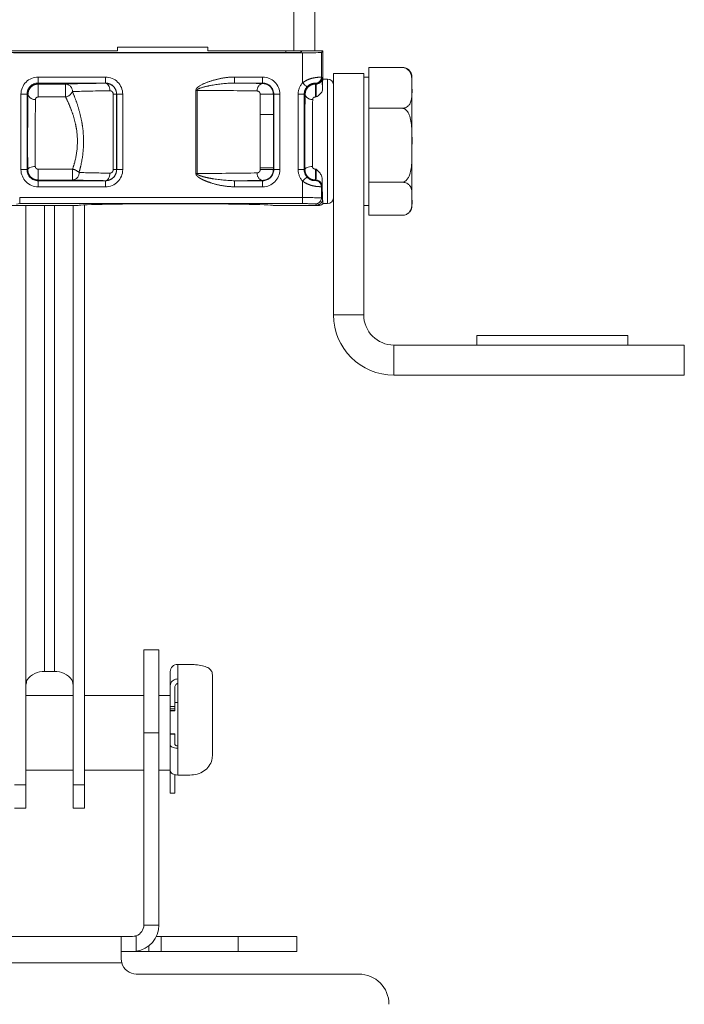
# Model space of a CAD drawing. Header units: millimetres. Extents: x 2 to 601, y 5 to 415.
# Tile 22 of 139: x 90 to 99, y 13 to 26. Entities that reach past the tile are written whole.
import ezdxf

# ---------------------------------------------------------------- set-up
doc = ezdxf.new("R2010")
doc.units = ezdxf.units.MM
doc.linetypes.add('PHANTOM', pattern=[12.7, 6.35, -1.27, 1.27, -1.27, 1.27, -1.27])

msp = doc.modelspace()

# ---------------------------------------------------------------- linework, layer by layer
at = {"color": 7, "linetype": 'PHANTOM', "lineweight": 0}
for p, q in [((93.838, 25.8625), (93.838, 114.7125)), ((91.098, 25.8625), (91.098, 25.8622)), ((93.7292, 25.8402), (93.7292, 25.8625)), ((93.9292, 25.8625), (93.9292, 25.8436)), ((93.933, 25.852), (93.9376, 25.852)), ((93.9516, 25.4385), (93.9516, 25.8367)), ((90.448, 25.5153), (91.3395, 25.5153)), ((90.448, 25.4353), (90.448, 25.5153)), ((91.3395, 25.5153), (91.3395, 25.4353)), ((93.051, 25.4353), (93.051, 25.5153)), ((93.051, 25.5153), (93.4225, 25.5153)), ((93.4225, 25.4353), (93.4225, 25.5153)), ((94.2016, 25.5124), (94.2025, 25.5115)), ((94.2025, 25.5115), (94.2118, 25.5022)), ((94.283, 23.8375), (94.283, 25.4875)), ((91.3395, 25.4353), (90.448, 25.4353)), ((90.448, 25.4222), (90.448, 25.4353)), ((90.448, 25.4222), (90.8103, 25.4222)), ((90.448, 25.4222), (90.448, 25.2509)), ((90.8103, 25.4222), (90.8103, 25.2509)), ((91.3395, 25.4336), (91.3395, 25.4353)), ((92.5533, 25.3384), (92.5383, 25.3384)), ((92.5383, 24.2365), (92.5383, 25.3384)), ((92.5533, 25.3384), (92.5533, 24.2365)), ((93.4225, 25.4353), (93.051, 25.4353)), ((93.4225, 25.4304), (93.4225, 25.4353)), ((94.1225, 25.4315), (94.1219, 25.4324)), ((94.1225, 25.4222), (94.1225, 25.4315)), ((94.1318, 25.4222), (94.1225, 25.4315)), ((94.1225, 25.4222), (94.1318, 25.4222)), ((94.1225, 25.4222), (94.1225, 25.2509)), ((90.2194, 24.2882), (90.2194, 25.2867)), ((90.2994, 25.2867), (90.2194, 25.2867)), ((90.2994, 25.2867), (90.2994, 24.2882)), ((90.3119, 25.2867), (90.2994, 25.2867)), ((90.8103, 25.2509), (90.448, 25.2509)), ((91.4424, 25.2867), (91.487, 25.2867)), ((91.4424, 24.2882), (91.4424, 25.2867)), ((91.487, 25.2867), (91.4882, 25.2867)), ((91.487, 25.2867), (91.487, 24.2882)), ((91.5682, 25.2867), (91.4882, 25.2867)), ((91.4882, 24.2882), (91.4882, 25.2867)), ((91.5682, 25.2867), (91.5682, 24.2882)), ((93.3909, 25.019), (93.3909, 25.2867)), ((93.3909, 25.2867), (93.5654, 25.2867)), ((93.5654, 25.2867), (93.5712, 25.2867)), ((93.5654, 25.2867), (93.5654, 25.019)), ((93.5712, 25.2867), (93.6512, 25.2867)), ((93.5712, 24.2882), (93.5712, 25.2867)), ((93.6512, 25.2867), (93.6512, 24.2882)), ((93.8939, 24.2882), (93.8939, 25.2867)), ((93.8939, 25.2867), (93.9739, 25.2867)), ((93.9739, 25.2867), (93.9739, 24.2882)), ((93.9864, 25.2867), (93.9739, 25.2867)), ((94.1339, 25.2509), (94.1225, 25.2509)), ((93.3909, 24.3131), (93.3909, 25.019)), ((93.3909, 25.019), (93.5654, 25.019)), ((93.5654, 25.019), (93.5654, 24.3131)), ((90.2994, 24.2882), (90.2194, 24.2882)), ((90.309, 24.2882), (90.2994, 24.2882)), ((90.448, 24.2942), (90.448, 24.1495)), ((90.448, 24.2942), (90.9038, 24.2942)), ((90.9038, 24.2942), (90.9038, 24.1495)), ((91.4424, 24.2882), (91.487, 24.2882)), ((91.487, 24.2882), (91.4882, 24.2882)), ((91.5682, 24.2882), (91.4882, 24.2882)), ((93.3909, 24.2882), (93.3909, 24.3131)), ((93.3909, 24.3131), (93.5654, 24.3131)), ((93.3909, 24.2882), (93.5654, 24.2882)), ((93.5654, 24.3131), (93.5654, 24.2882)), ((93.5654, 24.2882), (93.5712, 24.2882)), ((93.6512, 24.2882), (93.5712, 24.2882)), ((93.8939, 24.2882), (93.9739, 24.2882)), ((93.9835, 24.2882), (93.9739, 24.2882)), ((94.1225, 24.1495), (94.1225, 24.2942)), ((94.1225, 24.2942), (94.1314, 24.2942)), ((90.448, 24.1495), (90.448, 24.1396)), ((90.9038, 24.1495), (90.448, 24.1495)), ((92.5383, 24.2365), (92.5533, 24.2365)), ((94.1225, 24.1495), (94.1225, 24.1434)), ((94.1225, 24.1434), (94.1286, 24.1495)), ((94.1286, 24.1495), (94.1225, 24.1495)), ((90.448, 24.1396), (90.448, 24.0596)), ((90.448, 24.1396), (91.3395, 24.1396)), ((91.3395, 24.0596), (90.448, 24.0596)), ((91.3395, 24.1413), (91.3395, 24.1396)), ((91.3395, 24.0596), (91.3395, 24.1396)), ((93.051, 24.0596), (93.051, 24.1396)), ((93.051, 24.1396), (93.4225, 24.1396)), ((93.4225, 24.0596), (93.051, 24.0596)), ((93.4225, 24.1445), (93.4225, 24.1396)), ((93.4225, 24.0596), (93.4225, 24.1396)), ((93.9516, 23.9168), (93.9516, 24.1364)), ((94.1219, 24.1425), (94.1225, 24.1434)), ((94.2025, 24.0634), (94.2016, 24.0625)), ((94.2086, 24.0695), (94.2025, 24.0634)), ((90.2023, 23.9168), (93.9516, 23.9168)), ((90.2023, 23.8368), (90.2023, 23.9168)), ((93.9516, 23.8368), (93.9516, 23.9168)), ((94.2016, 23.9139), (94.2176, 23.8979)), ((90.2023, 23.8368), (90.1588, 23.8306)), ((93.9516, 23.8368), (90.2023, 23.8368)), ((90.5325, 23.8125), (90.5325, 17.6323)), ((90.663, 23.8125), (90.663, 17.6323)), ((94.1376, 23.8179), (94.1216, 23.8339)), ((94.763, 22.3625), (94.363, 22.3625)), ((95.163, 21.9625), (95.163, 21.5625)), ((92.298, 17.7278), (92.298, 17.5361)), ((92.198, 17.1689), (92.258, 17.1689)), ((92.258, 17.139), (92.198, 17.139)), ((92.258, 17.1183), (92.198, 17.1183)), ((92.048, 16.822), (91.848, 16.822)), ((92.258, 16.8029), (92.198, 16.8029)), ((92.298, 16.6169), (92.298, 16.2612)), ((90.2825, 16.132), (90.1325, 16.132)), ((90.913, 16.132), (91.063, 16.132)), ((91.848, 14.272), (92.048, 14.272)), ((91.748, 14.1306), (91.748, 13.9256)), ((92.0792, 14.122), (92.0792, 13.922)), ((93.1, 14.122), (93.1, 13.922)), ((91.9158, 13.922), (91.9158, 13.998)), ((91.768, 13.9291), (91.768, 13.922)), ((89.6417, 13.772), (91.5544, 13.772))]:
    msp.add_line(p, q, dxfattribs=at)
at = {"color": 7, "linetype": 'Continuous', "lineweight": 15}
for p, q in [((94.113, 25.8625), (94.113, 114.7125)), ((91.498, 25.8625), (89.698, 25.8625)), ((90.0293, 25.8622), (91.098, 25.8622)), ((91.098, 25.8622), (91.1093, 25.8625)), ((92.698, 25.9125), (91.498, 25.9125)), ((91.498, 25.9125), (91.498, 25.8625)), ((92.698, 25.9125), (92.698, 25.8625)), ((93.838, 25.8625), (92.698, 25.8625)), ((94.113, 25.8625), (93.838, 25.8625)), ((93.9292, 25.8436), (93.9331, 25.8475)), ((93.933, 25.852), (93.9376, 25.8519)), ((93.9331, 25.8475), (93.9376, 25.852)), ((94.113, 25.8625), (94.223, 25.8625)), ((94.2016, 25.841), (94.223, 25.8625)), ((94.223, 25.8625), (94.223, 25.4875)), ((93.7292, 25.8402), (90.0282, 25.8402)), ((93.9516, 25.8367), (90.1219, 25.8367)), ((94.2016, 25.841), (94.2016, 25.5124)), ((94.8288, 25.6421), (94.8288, 25.3714)), ((94.8288, 25.6421), (95.2715, 25.6421)), ((94.283, 25.4875), (94.223, 25.4875)), ((94.363, 25.5625), (94.363, 22.3625)), ((94.763, 25.5625), (94.363, 25.5625)), ((94.763, 25.5625), (94.763, 22.3625)), ((94.8288, 25.5125), (94.763, 25.5125)), ((95.403, 25.5125), (95.403, 25.3714)), ((94.8288, 25.3714), (94.8288, 25.1007)), ((95.403, 24.6109), (95.403, 25.3714)), ((94.8288, 24.6109), (94.8288, 25.1007)), ((94.8288, 25.1007), (95.2715, 25.1007)), ((94.8288, 24.121), (94.8288, 24.6109)), ((95.403, 23.9019), (95.403, 24.6109)), ((94.2016, 24.0625), (94.2016, 23.9139)), ((94.8288, 24.121), (95.2715, 24.121)), ((94.8288, 23.9019), (94.8288, 24.121)), ((94.8288, 23.6828), (94.8288, 23.9019)), ((95.403, 23.8125), (95.403, 23.9019)), ((90.9739, 23.8125), (87.0311, 23.8125)), ((90.2825, 23.8125), (90.2825, 16.132)), ((90.913, 16.132), (90.913, 23.8125)), ((90.9953, 23.8161), (90.9739, 23.8125)), ((91.063, 16.132), (91.063, 23.8207)), ((93.5722, 23.8125), (93.5612, 23.8143)), ((94.1649, 23.8125), (93.5722, 23.8125)), ((94.223, 23.8375), (94.283, 23.8375)), ((94.763, 23.8125), (94.8288, 23.8125)), ((94.8288, 23.6828), (95.2715, 23.6828)), ((95.3552, 23.711), (95.3615, 23.7165)), ((96.263, 22.0875), (96.263, 21.9625)), ((98.263, 22.0875), (96.263, 22.0875)), ((98.263, 21.9625), (98.263, 22.0875)), ((95.163, 21.9625), (99.013, 21.9625)), ((99.013, 21.9625), (99.013, 21.5625)), ((95.163, 21.5625), (99.013, 21.5625)), ((92.048, 17.922), (91.848, 17.922)), ((91.848, 17.922), (91.848, 16.822)), ((92.048, 17.922), (92.048, 16.822)), ((90.5325, 17.6323), (90.663, 17.6323)), ((92.198, 17.4436), (92.198, 17.6324)), ((92.458, 17.7278), (92.298, 17.7278)), ((92.298, 17.5361), (92.298, 16.6169)), ((92.758, 17.591), (92.758, 16.532)), ((92.198, 17.1689), (92.198, 17.4436)), ((92.258, 17.1689), (92.258, 17.425)), ((90.913, 17.317), (90.2825, 17.317)), ((91.848, 17.317), (91.063, 17.317)), ((92.198, 17.317), (92.048, 17.317)), ((92.198, 17.139), (92.198, 17.1689)), ((92.198, 17.139), (92.198, 17.1324)), ((92.198, 16.8029), (92.198, 17.1324)), ((92.198, 17.1133), (92.258, 17.1133)), ((92.298, 17.222), (92.258, 17.222)), ((92.258, 17.1689), (92.258, 17.139)), ((92.258, 17.139), (92.258, 17.1183)), ((92.258, 17.1133), (92.258, 17.1183)), ((91.848, 14.272), (91.848, 16.822)), ((92.048, 14.272), (92.048, 16.822)), ((92.258, 16.8094), (92.198, 16.8094)), ((92.198, 16.8029), (92.198, 16.8094)), ((92.198, 16.8029), (92.198, 16.6637)), ((92.258, 16.8094), (92.258, 16.8029)), ((92.258, 16.8029), (92.258, 16.6731)), ((92.198, 16.3202), (92.198, 16.6637)), ((90.2825, 16.327), (90.913, 16.327)), ((91.063, 16.327), (91.848, 16.327)), ((92.048, 16.327), (92.198, 16.327)), ((92.198, 16.327), (92.198, 16.022)), ((92.258, 16.2661), (92.258, 16.022)), ((92.458, 16.2612), (92.298, 16.2612)), ((90.2825, 16.132), (90.2825, 15.822)), ((90.913, 16.132), (90.913, 15.822)), ((91.063, 16.132), (91.063, 15.822)), ((92.198, 16.022), (92.258, 16.022)), ((90.1325, 15.822), (90.2825, 15.822)), ((90.913, 15.822), (91.063, 15.822)), ((89.6417, 14.122), (91.5544, 14.122)), ((91.548, 14.1184), (91.5544, 14.122)), ((91.548, 14.1184), (91.548, 13.822)), ((91.5544, 14.122), (91.698, 14.122)), ((92.0143, 14.122), (92.0792, 14.122)), ((93.1, 14.122), (92.0792, 14.122)), ((93.878, 14.122), (93.1, 14.122)), ((93.878, 13.922), (93.878, 14.122)), ((91.698, 13.922), (91.5544, 13.922)), ((91.768, 13.922), (91.6967, 13.922)), ((91.748, 13.9256), (91.698, 13.922)), ((91.9158, 13.922), (91.768, 13.922)), ((92.0792, 13.922), (91.9158, 13.922)), ((93.1, 13.922), (92.0792, 13.922)), ((93.878, 13.922), (93.1, 13.922)), ((91.5544, 13.772), (91.548, 13.822)), ((94.698, 13.622), (91.748, 13.622))]:
    msp.add_line(p, q, dxfattribs=at)
at = {"color": 7, "linetype": 'PHANTOM', "lineweight": 0, "flags": 128}
for points in [[(91.3979, 25.3336), (91.3966, 25.353), (91.3932, 25.3716), (91.3878, 25.3887), (91.3805, 25.4038), (91.3717, 25.4163), (91.3617, 25.4256), (91.3508, 25.4315), (91.3395, 25.4336)], [(93.9516, 25.4385), (93.9632, 25.4283), (93.9743, 25.4184), (93.9845, 25.4093), (93.9935, 25.4013), (94.001, 25.3947), (94.0066, 25.3897), (94.0101, 25.3866), (94.0114, 25.3854)], [(90.309, 24.2882), (90.3112, 24.296), (90.3171, 24.3035), (90.3264, 24.3105), (90.3389, 24.3166), (90.354, 24.3216), (90.3711, 24.3254), (90.3897, 24.3278), (90.409, 24.3287)], [(93.9835, 24.2882), (93.9857, 24.296), (93.9916, 24.3035), (94.0009, 24.3105), (94.0134, 24.3166), (94.0285, 24.3216), (94.0456, 24.3254), (94.0642, 24.3278), (94.0835, 24.3287)], [(91.3979, 24.2413), (91.3966, 24.2219), (91.3932, 24.2033), (91.3878, 24.1862), (91.3805, 24.1711), (91.3717, 24.1586), (91.3617, 24.1493), (91.3508, 24.1435), (91.3395, 24.1413)], [(93.9516, 24.1364), (93.9632, 24.1466), (93.9743, 24.1565), (93.9845, 24.1656), (93.9935, 24.1736), (94.001, 24.1802), (94.0066, 24.1852), (94.0101, 24.1883), (94.0114, 24.1895)]]:
    msp.add_lwpolyline(points, dxfattribs=at)
at = {"color": 7, "linetype": 'Continuous', "lineweight": 15, "flags": 128}
msp.add_lwpolyline([(92.298, 16.2612), (92.2785, 16.2623), (92.2598, 16.2657), (92.2425, 16.2711), (92.2273, 16.2785), (92.2149, 16.2874), (92.2056, 16.2976), (92.2, 16.3087), (92.198, 16.3202)], dxfattribs=at)
at = {"color": 7, "linetype": 'Continuous', "lineweight": 15}
for centre, radius, start, end in [((95.2715, 25.5125), 0.1315, 0, 50.3675), ((94.283, 25.4075), 0.08, 0, 90), ((94.283, 23.9175), 0.08, 270, 0), ((95.2715, 23.8125), 0.1315, 320.36567, 0), ((95.163, 22.3625), 0.8, 180, 270), ((95.163, 22.3625), 0.4, 180, 270), ((90.5155, 17.366), 0.2668, 86.33294, 143.61786), ((90.6801, 17.366), 0.2668, 36.38214, 93.66705), ((92.2958, 17.6301), 0.0978, 88.67053, 178.60203), ((91.698, 14.272), 0.15, 289.47122, 0), ((91.698, 14.272), 0.35, 278.21321, 0), ((91.748, 13.822), 0.2, 194.47751, 270), ((94.698, 13.222), 0.4, 0, 90)]:
    msp.add_arc(centre, radius, start, end, dxfattribs=at)
at = {"color": 7, "linetype": 'PHANTOM', "lineweight": 0}
for centre, radius, start, end in [((90.448, 25.2867), 0.2286, 90, 180), ((91.3395, 25.2867), 0.2286, 0, 90), ((93.4225, 25.2867), 0.2286, 0, 90), ((94.1216, 25.5124), 0.08, 270.2552, 359.98226), ((94.1225, 25.5115), 0.08, 270.02161, 359.97972), ((94.1317, 25.5023), 0.08, 270.02146, 359.97961), ((90.448, 25.2867), 0.1486, 90, 180), ((90.8049, 25.3256), 0.0968, 358.02586, 86.85108), ((91.3395, 25.2867), 0.1486, 0, 90), ((93.4409, 25.3414), 0.0909, 101.648, 186.95508), ((93.4225, 25.2867), 0.1486, 0, 90), ((94.1225, 25.2867), 0.2286, 138.38569, 180), ((94.1225, 25.2867), 0.1486, 138.38569, 180), ((90.3994, 25.3085), 0.0902, 193.99456, 277.97095), ((90.787, 25.375), 0.1262, 280.61111, 335.3117), ((94.0739, 25.3085), 0.0902, 193.99441, 277.97118), ((90.448, 24.2882), 0.2286, 180, 270), ((90.448, 24.2882), 0.1486, 180, 270), ((90.8691, 24.1234), 0.1742, 46.36631, 78.53456), ((91.3395, 24.2882), 0.2286, 270, 0), ((91.3395, 24.2882), 0.1486, 270, 0), ((93.4225, 24.2882), 0.2286, 270, 0), ((93.4225, 24.2882), 0.1486, 270, 0), ((94.1225, 24.2882), 0.2286, 180, 221.61431), ((94.1225, 24.2882), 0.1486, 180, 221.61431), ((90.8949, 24.2438), 0.0946, 275.38661, 3.4892), ((93.4409, 24.2335), 0.0909, 173.04492, 258.352), ((94.1286, 24.0695), 0.08, 0.02206, 89.97661), ((94.1216, 24.0625), 0.08, 0.01774, 89.7448), ((94.1225, 24.0634), 0.08, 0.02028, 89.97839), ((94.1216, 23.9139), 0.08, 270.02146, 359.97961), ((94.1376, 23.8979), 0.08, 270.02135, 359.97972)]:
    msp.add_arc(centre, radius, start, end, dxfattribs=at)
for centre, major_axis, ratio, start_param, end_param in [((92.273, 25.8625), (1.6748, 0), 0.0174551, 6.1492997, 6.280059), ((94.2117, 25.3223), (0, 0.18), 0.0174551, 4.811589, 6.265732), ((92.273, 25.4109), (1.6, 0), 0.0174551, 2.1937512, 2.7244166), ((92.273, 25.3109), (1.5, 0), 0.0186187, 2.1937512, 2.7244166), ((92.273, 25.3109), (1.5, 0), 0.0186187, 0.7692429, 1.3828733), ((92.273, 25.4109), (1.6, 0), 0.0174551, 0.7692429, 1.0630416), ((94.1317, 25.3223), (0, 0.1), 0.0314191, 3.9181846, 6.265732), ((90.3238, 24.6625), (0, 0.925), 0.0174551, 0.8300092, 1.9873363), ((90.4238, 24.6625), (0, 0.825), 0.0195708, 0.8300092, 1.9873363), ((93.9983, 24.6625), (0, 0.925), 0.0174551, 0.8300092, 1.9873363), ((94.0983, 24.6625), (0, 0.825), 0.0195708, 0.8300092, 1.9873363), ((94.1286, 24.2495), (0, 0.1), 0.0314191, 3.1590459, 5.1751514), ((92.273, 24.164), (1.6, 0), 0.0174551, 3.6853083, 4.0894341), ((92.273, 24.264), (1.5, 0), 0.0186187, 3.6853083, 4.0894341), ((92.273, 24.264), (1.5, 0), 0.0186187, 4.900312, 5.5139424), ((94.2086, 24.2495), (0, 0.18), 0.0174551, 3.1590459, 4.2838453), ((92.273, 24.164), (1.6, 0), 0.0174551, 5.2201437, 5.5139424), ((93.9516, 23.9138), (0.25, 0), 0.0118694, 0.0174533, 1.5707963), ((92.273, 23.8125), (1.2991, 0), 0.0174551, 3.0863869, 3.1427837), ((92.273, 23.8125), (1.2991, 0), 0.0174551, 6.2819942, 6.3489487), ((93.9516, 23.8339), (0.17, 0), 0.0174551, 0.0174533, 1.5707963)]:
    msp.add_ellipse(centre, major_axis=major_axis, ratio=ratio, start_param=start_param, end_param=end_param, dxfattribs=at)
at = {"color": 7, "linetype": 'Continuous', "lineweight": 15}
for centre, major_axis, ratio, start_param, end_param in [((93.9388, 26.1533), (0.0001, 0.4), 0.0219223, 2.3987156, 2.4409002), ((93.7292, 25.8437), (0.2, 0), 0.0174551, 4.712389, 6.265732), ((93.9516, 25.8411), (0.25, 0), 0.0174551, 4.712389, 6.265732), ((94.223, 24.6625), (0, 0.825), 0.0174551, 0, 0.6069776), ((94.223, 24.6625), (0, 0.825), 0.0174551, 2.2033399, 2.7565767), ((94.223, 24.6625), (0, 0.825), 0.0174551, 2.7565767, 3.1415927), ((92.273, 23.8125), (1.2991, 0), 0.0174551, 0.0657634, 3.0863869)]:
    msp.add_ellipse(centre, major_axis=major_axis, ratio=ratio, start_param=start_param, end_param=end_param, dxfattribs=at)
for points, knots in [([(95.403, 25.3714), (95.403, 25.3763), (95.403, 25.4094), (95.4034, 25.4618), (95.3966, 25.5307), (95.38, 25.5792), (95.3507, 25.6133), (95.3269, 25.6298), (95.3007, 25.6393), (95.2826, 25.642), (95.2732, 25.6421), (95.2715, 25.6421)], [0, 0, 0, 0, 0.04872271, 0.33161682, 0.52337634, 0.74041585, 0.81963141, 0.89934446, 0.94789373, 0.9908543, 1, 1, 1, 1]), ([(95.2715, 25.6421), (95.2719, 25.6421), (95.2798, 25.6422), (95.2972, 25.6406), (95.3236, 25.6334), (95.3447, 25.6235), (95.3522, 25.6151), (95.3545, 25.6124)], [0, 0, 0, 0, 0.0092061, 0.2110889, 0.4611224, 0.8313708, 1, 1, 1, 1]), ([(94.2148, 25.3401), (94.213, 25.3322), (94.2087, 25.313), (94.178, 25.2825), (94.1495, 25.2623), (94.1341, 25.251), (94.1339, 25.2509)], [0, 0, 0, 0, 0.2459571, 0.5969823, 0.996375, 1, 1, 1, 1]), ([(95.2715, 25.1007), (95.2794, 25.1012), (95.295, 25.1021), (95.3202, 25.1101), (95.35, 25.1276), (95.3782, 25.1615), (95.3952, 25.2081), (95.4041, 25.2799), (95.4035, 25.3345), (95.403, 25.3714)], [0, 0, 0, 0, 0.0429962, 0.085829, 0.1569663, 0.2804173, 0.4531541, 0.630441, 1, 1, 1, 1]), ([(95.2715, 25.1007), (95.2794, 25.0999), (95.295, 25.0982), (95.3202, 25.0838), (95.35, 25.0521), (95.3782, 24.9905), (95.3957, 24.9062), (95.4038, 24.7762), (95.4034, 24.6777), (95.403, 24.6109)], [0, 0, 0, 0, 0.0429934, 0.0858218, 0.1569586, 0.2804014, 0.4549659, 0.6304673, 1, 1, 1, 1]), ([(95.403, 24.6109), (95.403, 24.6021), (95.403, 24.5421), (95.4034, 24.4475), (95.3966, 24.3228), (95.38, 24.2349), (95.3507, 24.1732), (95.3269, 24.1433), (95.3007, 24.1261), (95.2826, 24.1213), (95.2732, 24.1211), (95.2715, 24.121)], [0, 0, 0, 0, 0.0487262, 0.3316198, 0.5233782, 0.7404176, 0.8196308, 0.8993481, 0.9478932, 0.990854, 1, 1, 1, 1]), ([(94.1314, 24.2942), (94.1315, 24.294), (94.1468, 24.2797), (94.1751, 24.2533), (94.2055, 24.2126), (94.2097, 24.1858), (94.2114, 24.1747)], [0, 0, 0, 0, 0.0036298, 0.4015239, 0.7535617, 1, 1, 1, 1]), ([(95.2715, 24.121), (95.2719, 24.121), (95.2798, 24.1211), (95.2971, 24.1195), (95.324, 24.1123), (95.3554, 24.0956), (95.3877, 24.0596), (95.4018, 24.006), (95.4031, 23.9502), (95.4031, 23.9153), (95.403, 23.9019)], [0, 0, 0, 0, 0.0019036, 0.0436475, 0.0953476, 0.1719049, 0.3093256, 0.5682789, 0.8341399, 1, 1, 1, 1]), ([(95.403, 23.9019), (95.4042, 23.8627), (95.4059, 23.8039), (95.3826, 23.7353), (95.3486, 23.7038), (95.3183, 23.6896), (95.2936, 23.6835), (95.2772, 23.683), (95.2715, 23.6828)], [0, 0, 0, 0, 0.4844623, 0.7279772, 0.8501815, 0.9092847, 0.9689934, 1, 1, 1, 1]), ([(94.1649, 23.8125), (94.1739, 23.8133), (94.1919, 23.8151), (94.2113, 23.8261), (94.2204, 23.8349), (94.223, 23.8375)], [0, 0, 0, 0, 0.4147685, 0.8295405, 1, 1, 1, 1]), ([(92.758, 17.591), (92.7551, 17.6099), (92.7491, 17.6476), (92.7002, 17.6878), (92.627, 17.7135), (92.5421, 17.7259), (92.4836, 17.7272), (92.458, 17.7278)], [0, 0, 0, 0, 0.2116487, 0.4235862, 0.6302183, 0.8388694, 1, 1, 1, 1]), ([(90.2891, 17.4646), (90.2894, 17.4699), (90.2901, 17.4799), (90.2923, 17.4959), (90.2956, 17.5113), (90.299, 17.5199), (90.3007, 17.5243)], [0, 0, 0, 0, 0.2852152, 0.5338807, 0.764552, 1, 1, 1, 1]), ([(90.8949, 17.5243), (90.8967, 17.5192), (90.9003, 17.5093), (90.9037, 17.4934), (90.9058, 17.478), (90.9062, 17.4691), (90.9065, 17.4646)], [0, 0, 0, 0, 0.2674087, 0.5110799, 0.7489399, 1, 1, 1, 1]), ([(92.298, 17.5361), (92.2871, 17.5351), (92.2651, 17.5332), (92.2358, 17.5181), (92.2168, 17.4993), (92.2018, 17.4745), (92.1996, 17.4564), (92.198, 17.4436)], [0, 0, 0, 0, 0.20566878, 0.41138566, 0.61970545, 0.73377309, 1, 1, 1, 1]), ([(92.258, 17.425), (92.2587, 17.4315), (92.2601, 17.4445), (92.2712, 17.4613), (92.2845, 17.4728), (92.2946, 17.4757), (92.298, 17.4767)], [0, 0, 0, 0, 0.28825802, 0.57674756, 0.85855873, 1, 1, 1, 1]), ([(92.198, 16.6637), (92.1995, 16.6573), (92.201, 16.6505), (92.2118, 16.6393), (92.2257, 16.63), (92.2543, 16.6206), (92.28, 16.6172), (92.2946, 16.6169), (92.298, 16.6169)], [0, 0, 0, 0, 0.26630293, 0.28132843, 0.50676935, 0.72504522, 0.93588294, 1, 1, 1, 1]), ([(92.298, 16.6466), (92.2923, 16.6478), (92.2805, 16.6503), (92.2673, 16.6573), (92.2593, 16.6652), (92.2584, 16.6707), (92.258, 16.6731)], [0, 0, 0, 0, 0.2495716, 0.5133561, 0.7862115, 1, 1, 1, 1]), ([(92.458, 16.2612), (92.4917, 16.2638), (92.5591, 16.2691), (92.6488, 16.3115), (92.716, 16.3766), (92.7526, 16.4541), (92.7564, 16.5086), (92.758, 16.532)], [0, 0, 0, 0, 0.2122901, 0.4246036, 0.6359754, 0.8437712, 1, 1, 1, 1]), ([(91.698, 14.122), (91.7116, 14.1229), (91.7285, 14.1241), (91.7448, 14.1295), (91.748, 14.1306)], [0, 0, 0, 0, 0.8013093, 1, 1, 1, 1])]:
    msp.add_open_spline(points, degree=3, knots=knots, dxfattribs=at)
at = {"color": 7, "linetype": 'PHANTOM', "lineweight": 0}
for points, knots in [([(92.5383, 25.3384), (92.5388, 25.3426), (92.54, 25.3524), (92.5531, 25.3726), (92.608, 25.4155), (92.7151, 25.4573), (92.859, 25.4981), (92.9726, 25.5139), (93.0367, 25.5151), (93.051, 25.5153)], [0, 0, 0, 0, 0.0223654, 0.052342, 0.1244997, 0.3913552, 0.6577358, 0.9238718, 1, 1, 1, 1]), ([(93.9516, 25.4385), (93.971, 25.4513), (94.0129, 25.4789), (94.0806, 25.5008), (94.1391, 25.5111), (94.1813, 25.5135), (94.1992, 25.5129), (94.2011, 25.5125), (94.2016, 25.5124)], [0, 0, 0, 0, 0.1719273, 0.3723769, 0.5525136, 0.733377, 0.9304339, 1, 1, 1, 1]), ([(90.3119, 25.2867), (90.3135, 25.3024), (90.3155, 25.3231), (90.3305, 25.3574), (90.352, 25.3862), (90.3873, 25.4098), (90.4196, 25.4207), (90.4397, 25.4218), (90.448, 25.4222)], [0, 0, 0, 0, 0.2234268, 0.2946222, 0.5322414, 0.7210127, 0.8839522, 1, 1, 1, 1]), ([(91.3395, 25.4336), (91.3564, 25.4321), (91.3766, 25.4304), (91.4114, 25.4165), (91.4422, 25.3962), (91.4723, 25.3564), (91.4856, 25.3182), (91.4867, 25.2942), (91.487, 25.2867)], [0, 0, 0, 0, 0.22088956, 0.26451491, 0.4918508, 0.6919832, 0.90312232, 1, 1, 1, 1]), ([(91.4424, 25.2867), (91.4423, 25.2891), (91.442, 25.2969), (91.4378, 25.3094), (91.4286, 25.322), (91.4149, 25.3317), (91.4039, 25.333), (91.3979, 25.3336)], [0, 0, 0, 0, 0.09183652, 0.29403049, 0.49114989, 0.72293899, 1, 1, 1, 1]), ([(93.051, 25.4353), (93.0381, 25.4352), (92.9324, 25.4344), (92.7795, 25.4137), (92.6293, 25.3819), (92.5702, 25.3585), (92.5568, 25.3477), (92.5536, 25.3419), (92.5534, 25.3395), (92.5533, 25.3384)], [0, 0, 0, 0, 0.07551257, 0.62157902, 0.8961919, 0.96307492, 0.9859197, 0.99380961, 1, 1, 1, 1]), ([(93.3909, 25.2867), (93.3907, 25.2894), (93.3904, 25.2958), (93.3872, 25.306), (93.3804, 25.317), (93.3681, 25.3276), (93.3572, 25.3293), (93.3507, 25.3304)], [0, 0, 0, 0, 0.099531, 0.2374904, 0.4120045, 0.6521147, 1, 1, 1, 1]), ([(93.4225, 25.4304), (93.4393, 25.4286), (93.4625, 25.4263), (93.4992, 25.4094), (93.5291, 25.386), (93.5527, 25.3496), (93.5638, 25.3163), (93.5649, 25.2956), (93.5654, 25.2867)], [0, 0, 0, 0, 0.2288981, 0.3155511, 0.5464749, 0.7292006, 0.8843355, 1, 1, 1, 1]), ([(93.9864, 25.2867), (93.988, 25.3024), (93.9913, 25.3337), (94.0161, 25.3752), (94.0523, 25.4058), (94.0902, 25.4204), (94.1141, 25.4218), (94.1225, 25.4222)], [0, 0, 0, 0, 0.2235909, 0.4472704, 0.6681518, 0.8825395, 1, 1, 1, 1]), ([(94.1219, 25.4324), (94.1217, 25.4325), (94.1209, 25.4329), (94.1135, 25.4336), (94.0956, 25.4324), (94.0715, 25.4268), (94.0503, 25.4169), (94.031, 25.4043), (94.0198, 25.3948), (94.012, 25.386), (94.0114, 25.3854)], [0, 0, 0, 0, 0.0817828, 0.3082898, 0.5010152, 0.6733457, 0.8137649, 0.8485956, 0.9890177, 1, 1, 1, 1]), ([(90.448, 25.2509), (90.4458, 25.2508), (90.4405, 25.2506), (90.4318, 25.248), (90.4225, 25.2424), (90.4141, 25.2327), (90.4127, 25.2241), (90.4119, 25.2192)], [0, 0, 0, 0, 0.105114, 0.2560778, 0.4397909, 0.6851279, 1, 1, 1, 1]), ([(90.9038, 24.2942), (90.9122, 24.3205), (90.9423, 24.4151), (90.9747, 24.5988), (90.9647, 24.7772), (90.9379, 24.9184), (90.907, 25.028), (90.8593, 25.1505), (90.8262, 25.2184), (90.8103, 25.2509)], [0, 0, 0, 0, 0.0851303, 0.3058119, 0.5261094, 0.5790166, 0.7230057, 0.8671931, 1, 1, 1, 1]), ([(90.9017, 25.3223), (90.9166, 25.2857), (90.9481, 25.2086), (90.9927, 25.071), (91.0215, 24.9486), (91.0465, 24.7904), (91.0557, 24.592), (91.0258, 24.3864), (90.9972, 24.2791), (90.9893, 24.2495)], [0, 0, 0, 0, 0.12944768, 0.27250595, 0.41546289, 0.46877668, 0.69247329, 0.91522657, 1, 1, 1, 1]), ([(94.1225, 25.2509), (94.1191, 25.2507), (94.1122, 25.2501), (94.1029, 25.2462), (94.0949, 25.2402), (94.0881, 25.2311), (94.087, 25.2235), (94.0864, 25.2192)], [0, 0, 0, 0, 0.1644486, 0.3283206, 0.5059214, 0.7203436, 1, 1, 1, 1]), ([(90.448, 24.1495), (90.4336, 24.1508), (90.4049, 24.1535), (90.366, 24.1737), (90.3345, 24.2045), (90.3131, 24.2442), (90.3104, 24.2739), (90.309, 24.2882)], [0, 0, 0, 0, 0.1983487, 0.3925274, 0.5901611, 0.8019365, 1, 1, 1, 1]), ([(90.409, 24.3287), (90.4094, 24.3251), (90.4103, 24.3176), (90.4163, 24.3077), (90.4252, 24.3001), (90.436, 24.2951), (90.444, 24.2945), (90.448, 24.2942)], [0, 0, 0, 0, 0.1952742, 0.4059093, 0.6040513, 0.79971, 1, 1, 1, 1]), ([(91.487, 24.2882), (91.4858, 24.2739), (91.4834, 24.2458), (91.4649, 24.2073), (91.4367, 24.1746), (91.3969, 24.1498), (91.3621, 24.1416), (91.3423, 24.1413), (91.3395, 24.1413)], [0, 0, 0, 0, 0.1830459, 0.3603635, 0.5400646, 0.7385058, 0.9633157, 1, 1, 1, 1]), ([(91.3979, 24.2413), (91.3987, 24.2413), (91.4046, 24.2413), (91.4149, 24.2438), (91.427, 24.2516), (91.4356, 24.262), (91.4413, 24.2744), (91.442, 24.2836), (91.4424, 24.2882)], [0, 0, 0, 0, 0.0387371, 0.2743909, 0.4771403, 0.6552614, 0.8262722, 1, 1, 1, 1]), ([(93.3507, 24.2445), (93.3553, 24.2451), (93.3651, 24.2463), (93.3775, 24.2546), (93.3857, 24.2658), (93.3901, 24.2771), (93.3906, 24.2845), (93.3909, 24.2882)], [0, 0, 0, 0, 0.2472664, 0.5273923, 0.7250384, 0.8612029, 1, 1, 1, 1]), ([(93.5654, 24.2882), (93.5645, 24.2758), (93.5627, 24.2519), (93.5475, 24.2152), (93.519, 24.1782), (93.4743, 24.15), (93.4388, 24.1463), (93.4225, 24.1445)], [0, 0, 0, 0, 0.16103093, 0.31180788, 0.51439278, 0.77763346, 1, 1, 1, 1]), ([(94.1225, 24.1495), (94.107, 24.151), (94.076, 24.1541), (94.0346, 24.1777), (94.0031, 24.2126), (93.9861, 24.2516), (93.9843, 24.2777), (93.9835, 24.2882)], [0, 0, 0, 0, 0.2126273, 0.4252297, 0.6387902, 0.8541881, 1, 1, 1, 1]), ([(94.0835, 24.3287), (94.084, 24.3248), (94.0849, 24.3171), (94.0915, 24.3069), (94.1012, 24.299), (94.1122, 24.2948), (94.1196, 24.2943), (94.1225, 24.2942)], [0, 0, 0, 0, 0.2099961, 0.4198632, 0.6344522, 0.8526672, 1, 1, 1, 1]), ([(93.051, 24.0596), (92.9984, 24.0625), (92.8932, 24.0684), (92.7649, 24.1023), (92.6727, 24.1349), (92.6197, 24.1587), (92.5812, 24.1806), (92.5558, 24.1998), (92.5424, 24.2184), (92.5386, 24.2291), (92.5384, 24.235), (92.5383, 24.2365)], [0, 0, 0, 0, 0.2802322, 0.5609643, 0.703749, 0.8022134, 0.8700766, 0.9406778, 0.9689746, 0.9916693, 1, 1, 1, 1]), ([(92.5533, 24.2365), (92.5533, 24.2357), (92.5535, 24.2332), (92.5552, 24.23), (92.5594, 24.2249), (92.5731, 24.2152), (92.5985, 24.2053), (92.6376, 24.1933), (92.6911, 24.1804), (92.8302, 24.1524), (92.9533, 24.1453), (93.051, 24.1396)], [0, 0, 0, 0, 0.0050234, 0.0143067, 0.0201805, 0.0428633, 0.1091684, 0.1774987, 0.2791337, 0.4278887, 1, 1, 1, 1]), ([(94.0114, 24.1895), (94.0138, 24.1869), (94.0235, 24.1765), (94.043, 24.1616), (94.0609, 24.153), (94.0799, 24.146), (94.1, 24.1418), (94.118, 24.1415), (94.1206, 24.1421), (94.1219, 24.1425)], [0, 0, 0, 0, 0.044948, 0.1840385, 0.3150901, 0.3381224, 0.5318602, 0.7580988, 1, 1, 1, 1]), ([(94.2016, 24.0625), (94.1984, 24.0621), (94.192, 24.0614), (94.1487, 24.0627), (94.0897, 24.0718), (94.0258, 24.0921), (93.9797, 24.1158), (93.957, 24.1324), (93.9516, 24.1364)], [0, 0, 0, 0, 0.2074721, 0.4150227, 0.6146888, 0.7899874, 0.9502537, 1, 1, 1, 1]), ([(94.1649, 23.8125), (94.162, 23.8133), (94.1569, 23.8148), (94.1407, 23.8166), (94.1384, 23.8176), (94.1376, 23.8179)], [0, 0, 0, 0, 0.4728402, 0.8294715, 1, 1, 1, 1])]:
    msp.add_open_spline(points, degree=3, knots=knots, dxfattribs=at)

doc.saveas('drawing.dxf')
